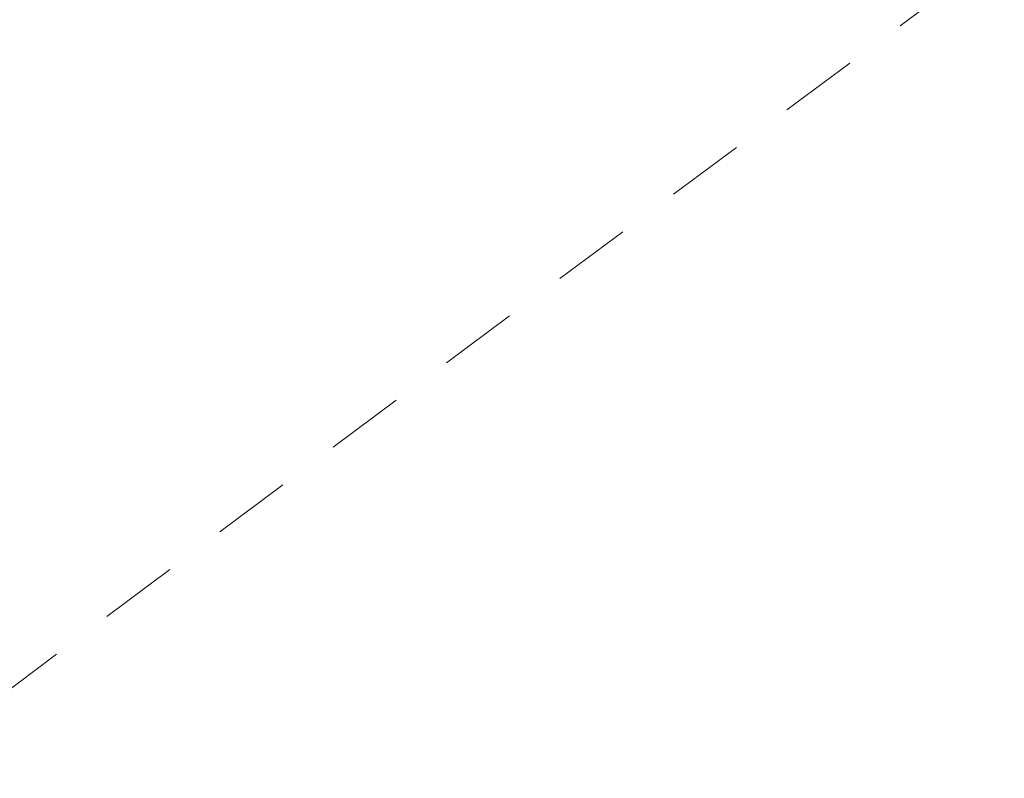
# Model space of a CAD drawing. Extents: x 1620708 to 2082925, y 607056 to 634194.
# Tile 143 of 256: x 1620932.5 to 1620934.07, y 607372.63 to 607373.84. Entities that reach past the tile are written whole.
import ezdxf

# ---------------------------------------------------------------- set-up
doc = ezdxf.new("R2010")
doc.units = 0
doc.header["$MEASUREMENT"] = 0
doc.linetypes.add('HIDDEN2', pattern=[0.1875, 0.125, -0.0625])
doc.layers.add('DT_X_Contour_Minor', color=1, linetype='HIDDEN2', lineweight=9, transparency=0.5)

msp = doc.modelspace()

# ---------------------------------------------------------------- linework, layer by layer
at = {"layer": 'DT_X_Contour_Minor', "transparency": 33554559, "elevation": 1047, "flags": 128}
msp.add_lwpolyline([(1621019.3794, 607411.533), (1621019.2494, 607411.2696), (1621018.5484, 607410.1355), (1621017.8264, 607409.244), (1621017.0834, 607408.5953), (1621015.074, 607407.1889), (1621014.3504, 607406.6654), (1621013.6864, 607406.1497), (1621013.0822, 607405.6419), (1621012.5377, 607405.1419), (1621011.1653, 607403.819), (1621010.4249, 607403.1808), (1621009.2329, 607402.258), (1621007.5894, 607401.0509), (1621005.4943, 607399.5593), (1620999.3053, 607395.2025), (1620997.1735, 607393.7448), (1620995.4201, 607392.639), (1620994.045, 607391.8854), (1620993.0482, 607391.4838), (1620990.8944, 607390.8822), (1620990.1732, 607390.673), (1620989.6249, 607390.4966), (1620989.2496, 607390.3531), (1620989.0472, 607390.2423), (1620988.7381, 607389.9908), (1620988.6169, 607389.9067), (1620988.4853, 607389.8432), (1620988.3433, 607389.8001), (1620988.1908, 607389.7775), (1620987.7702, 607389.7447), (1620987.5743, 607389.7336), (1620987.3022, 607389.7247), (1620986.9539, 607389.7181), (1620986.5293, 607389.7139), (1620985.2953, 607389.7056), (1620984.6196, 607389.6283), (1620983.5182, 607389.4028), (1620981.9908, 607389.0289), (1620980.0377, 607388.5068), (1620974.2615, 607386.9168), (1620972.2475, 607386.3891), (1620970.5376, 607385.9983), (1620969.1319, 607385.7444), (1620968.0303, 607385.6276), (1620965.4982, 607385.4986), (1620964.3967, 607385.3894), (1620962.9912, 607385.1584), (1620961.2818, 607384.8056), (1620959.2685, 607384.3311), (1620949.1635, 607381.8328), (1620948.1577, 607381.3855), (1620947.9649, 607381.2998), (1620947.8178, 607381.2343), (1620947.7164, 607381.1891), (1620947.6605, 607381.1641), (1620947.5725, 607381.1246), (1620947.46, 607381.0737), (1620947.1887, 607380.9506), (1620946.7586, 607380.7553), (1620946.1696, 607380.4878), (1620943.0503, 607379.0712), (1620938.8729, 607376.8089), (1620938.0595, 607376.3692), (1620937.4097, 607376.0198), (1620936.9233, 607375.7608), (1620936.6004, 607375.592), (1620935.9575, 607375.2623), (1620935.59, 607375.0367), (1620934.9697, 607374.6074), (1620934.0966, 607373.9742), (1620932.9707, 607373.1372), (1620929.6313, 607370.6336), (1620928.5131, 607369.7776), (1620927.6632, 607369.0876), (1620927.0815, 607368.5635), (1620926.7679, 607368.2053), (1620926.2895, 607367.4714), (1620926.1233, 607367.2107), (1620925.9835, 607366.9793), (1620925.8702, 607366.777), (1620925.7832, 607366.6039), (1620925.5866, 607366.1811), (1620925.3627, 607365.878), (1620924.8383, 607365.2858), (1620924.0134, 607364.4045), (1620922.8881, 607363.2341), (1620919.4867, 607359.7275), (1620918.3495, 607358.5297), (1620917.4888, 607357.5661), (1620916.9046, 607356.8367), (1620916.5969, 607356.3417), (1620916.1452, 607355.3338), (1620915.9582, 607354.96), (1620915.7359, 607354.5944), (1620915.4784, 607354.237), (1620915.1857, 607353.8878), (1620914.3581, 607352.9676), (1620913.9334, 607352.4902), (1620913.2801, 607351.748), (1620912.3981, 607350.7412), (1620911.2874, 607349.4697), (1620908.0208, 607345.726), (1620906.934, 607344.4904), (1620906.1236, 607343.5915), (1620905.5895, 607343.0292), (1620905.3318, 607342.8035), (1620905.013, 607342.6505), (1620904.824, 607342.5488), (1620904.496, 607342.3585), (1620904.029, 607342.0795), (1620903.423, 607341.712), (1620901.6216, 607340.6138), (1620900.7522, 607340.1184), (1620899.4947, 607339.4558), (1620897.8493, 607338.6261), (1620895.8159, 607337.6293), (1620889.8763, 607334.7481), (1620887.7913, 607333.7364), (1620885.9909, 607332.8621), (1620884.4753, 607332.1252), (1620883.2443, 607331.5258), (1620880.3413, 607330.1104), (1620879.2303, 607329.5814), (1620878.0745, 607329.0561), (1620876.8738, 607328.5343), (1620875.6284, 607328.0162), (1620872.2476, 607326.6393), (1620871.1296, 607326.1833), (1620870.311, 607325.8481), (1620869.792, 607325.6336), (1620869.5725, 607325.5398), (1620869.3864, 607325.4507), (1620869.163, 607325.4417), (1620868.6322, 607325.4813), (1620867.7941, 607325.5697), (1620866.6487, 607325.7067), (1620863.1845, 607326.1369), (1620861.9767, 607326.2381), (1620860.9514, 607326.2187), (1620860.1086, 607326.079), (1620859.4482, 607325.8187), (1620857.9306, 607324.9642), (1620857.3603, 607324.6531), (1620857.2935, 607324.619)], dxfattribs=at)

doc.saveas('drawing.dxf')
